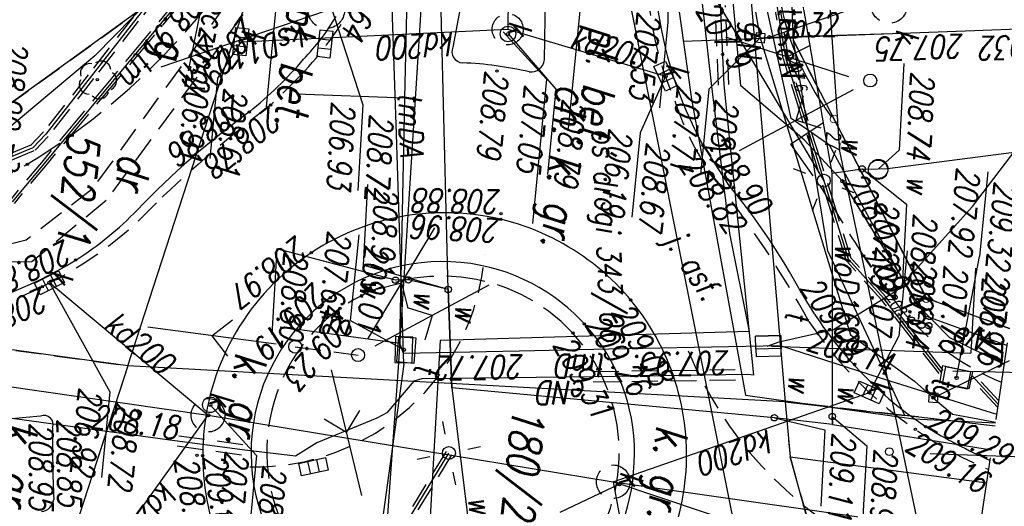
# Model space of a CAD drawing. Extents: x -110 to 11927435, y -6590197 to 5675023.
# Tile 27 of 71: x 11598528 to 11598566, y -1437251 to -1437233. Entities that reach past the tile are written whole.
import ezdxf
from ezdxf.enums import TextEntityAlignment as Align

# ---------------------------------------------------------------- set-up
doc = ezdxf.new("R2010")
doc.units = 0
doc.header["$PDMODE"] = 33
doc.header["$PDSIZE"] = 0.3
for name, pattern in [('1', [0]), ('2', [1.5, 1, -0.5]), ('BPB', [1.5, 1, -0.5]), ('KOC', [2, 1.5, -0.5]), ('KOJ', [0]), ('KON', [1.5, 1, -0.5]), ('KOU', [1.5, 1, -0.5]), ('UBE', [1.5, 1, -0.5]), ('UBT', [1.5, 1, -0.5]), ('UOK', [1.5, 1, -0.5]), ('UOT', [1.5, 1, -0.5]), ('UOW', [1.5, 1, -0.5]), ('UPE', [0]), ('UPG', [0]), ('UPK', [0]), ('UPT', [0]), ('UPW', [0])]:
    doc.linetypes.add(name, pattern=pattern)
doc.layers.get('0').update_dxf_attribs({"color": 250, "linetype": 'CONTINUOUS', "lineweight": 100})
doc.layers.add('_0', color=7, linetype='CONTINUOUS')
for name, color, linetype, lineweight, plot in [('PP$$O', 209, 'CONTINUOUS', 13, False), ('PPZAO', 51, 'CONTINUOUS', 13, False), ('PPZAP', 51, 'CONTINUOUS', 13, False)]:
    doc.layers.add(name, color=color, linetype=linetype, lineweight=lineweight, plot=plot)
doc.styles.add('K1_ACAD', font='romans.shx', dxfattribs={"width": 0.8, "oblique": 12})
doc.styles.add('OPIS_PIK', font='txt', dxfattribs={"width": 0.8, "height": 1.2})
doc.styles.get("Standard").update_dxf_attribs({"font": 'Simplex.SHX', "width": 0.75})
doc.linetypes.add('BGS', pattern='A,3.75,[45,msgB.shx,S=0.625,R=0,X=0,Y=0],3.75', length=7.5)

# ---------------------------------------------------------------- blocks, each defined once
blk = doc.blocks.new('other_WSU')
at = {"linetype": 'Continuous'}
blk.add_circle((0, 0), 0.045, dxfattribs=at)
blk = doc.blocks.new('other_PNN')
at = {"linetype": 'Continuous'}
for p, q in [((3.25, 0), (2.5429, 0.7071)), ((0.75, 0), (5.75, 0)), ((3.25, 0), (2.5429, -0.7071))]:
    blk.add_line(p, q, dxfattribs=at)
blk = doc.blocks.new('other_SLS')
at = {"linetype": 'Continuous'}
blk.add_circle((0, 0), 0.25, dxfattribs=at)
blk = doc.blocks.new('other_LAT')
at = {"linetype": 'Continuous'}
for p, q in [((0, 0.75), (0, 1.25)), ((-1.25, 0), (-0.75, 0)), ((0.75, 0), (1.25, 0)), ((0, -0.75), (0, -1.25))]:
    blk.add_line(p, q, dxfattribs=at)
blk = doc.blocks.new('other_UGE')
at = {"linetype": 'Continuous'}
blk.add_circle((0, 0), 0.0625, dxfattribs=at)
blk = doc.blocks.new('other_ZAS')
at = {"linetype": 'Continuous'}
for p, q in [((0.175, 0.175), (-0.175, 0.175)), ((-0.175, 0.175), (-0.175, -0.175)), ((0.175, -0.175), (0.175, 0.175)), ((-0.175, -0.175), (0.175, -0.175))]:
    blk.add_line(p, q, dxfattribs=at)
blk = doc.blocks.new('other_UGG')
at = {"linetype": 'Continuous'}
blk.add_circle((0, 0), 0.0625, dxfattribs=at)
blk = doc.blocks.new('other_UGW')
at = {"linetype": 'Continuous'}
blk.add_circle((0, 0), 0.0625, dxfattribs=at)
blk = doc.blocks.new('other_KRA')
at = {"linetype": 'Continuous'}
for p, q in [((-0.525, -0.25), (-0.525, 0.25)), ((-0.525, 0.25), (0.525, 0.25)), ((-0.175, -0.25), (-0.175, 0.25)), ((0.175, -0.25), (0.175, 0.25)), ((0.525, 0.25), (0.525, -0.25)), ((0.525, -0.25), (-0.525, -0.25))]:
    blk.add_line(p, q, dxfattribs=at)
blk = doc.blocks.new('other_WLZ')
at = {"linetype": 'Continuous'}
blk.add_circle((0, 0), 0.3, dxfattribs=at)
blk = doc.blocks.new('other_UGK')
at = {"linetype": 'Continuous'}
blk.add_circle((0, 0), 0.0625, dxfattribs=at)
blk = doc.blocks.new('other_WLD')
at = {"linetype": 'Continuous'}
for p, q in [((0.5, 0.333), (-0.5, 0.333)), ((-0.5, 0.333), (-0.5, -0.333)), ((0.5, -0.333), (0.5, 0.333)), ((-0.5, -0.333), (0.5, -0.333))]:
    blk.add_line(p, q, dxfattribs=at)
blk = doc.blocks.new('ARM')
at = {"linetype": 'Continuous'}
blk.add_circle((0, 0), 0.125, dxfattribs=at)
blk = doc.blocks.new('other_UKW')
at = {"linetype": 'Continuous'}
blk.add_circle((0, 0), 0.375, dxfattribs=at)
blk = doc.blocks.new('other_DLI')
at = {"linetype": 'Continuous'}
blk.add_circle((0, 0), 0.045, dxfattribs=at)
for centre, start, end in [((-0.357, 0.116), 102.1445, 221.86), ((0, 0.375), 30.1401, 149.8599), ((0.357, 0.116), 318.14, 77.8555), ((-0.22, -0.303), 174.1482, 293.8542), ((0.22, -0.303), 246.1458, 5.8518)]:
    blk.add_arc(centre, 0.375, start, end, dxfattribs=at)
blk = doc.blocks.new('PIK_ZA')
at = {"layer": 'PPZAP'}
blk.add_point((0, 0), dxfattribs=at)
at = {"layer": 'PP$$O', "oblique": 15, "width": 0.8, "flags": 1}
blk.add_attdef('KOD', (1, -1.3), '', height=0.5, dxfattribs=at)
at = {"layer": 'PPZAO', "color": 0, "style": 'OPIS_PIK', "width": 0.8}
blk.add_attdef('NR_PKT', (1, -0.5), '', height=1.2, dxfattribs=at)
blk = doc.blocks.new('mdcp Łuszczanowiece')
at = {"layer": '_0', "linetype": 'UPG'}
for p, q in [((6591202.11, 5674982.648), (6591201.702, 5674985.685)), ((6591217.01, 5674983.81), (6591217.106, 5674984.931)), ((6591217.289, 5674981.764), (6591217.13, 5674984.93)), ((6591224.094, 5674984.591), (6591220.84, 5674970.44)), ((6591216.96, 5674983.24), (6591217.01, 5674983.81)), ((6591216.4, 5674982.44), (6591216.96, 5674983.24)), ((6591202.53, 5674979.5), (6591202.11, 5674982.648)), ((6591215.84, 5674981.65), (6591216.4, 5674982.44)), ((6591217.013, 5674975.206), (6591217.289, 5674981.764)), ((6591214.29, 5674979.02), (6591215.84, 5674981.65)), ((6591220.84, 5674970.44), (6591216.44, 5674979.96)), ((6591203.14, 5674974.78), (6591202.53, 5674979.5)), ((6591203.616, 5674971.482), (6591202.534, 5674979.504)), ((6591203.2, 5674974.43), (6591214.29, 5674979.02)), ((6591205.816, 5674972.016), (6591217.013, 5674975.206)), ((6591220.84, 5674970.44), (6591236.6, 5674974.91)), ((6591203.2, 5674974.43), (6591203.14, 5674974.78)), ((6591203.2, 5674974.43), (6591200.05, 5674973.59)), ((6591199.286, 5674970.432), (6591205.816, 5674972.016)), ((6591203.82, 5674964.68), (6591205.03, 5674970.93)), ((6591190.18, 5674963.49), (6591203.82, 5674964.68)), ((6591219.8, 5674954.6), (6591215.3, 5674948)), ((6591219.8, 5674954.6), (6591228.77, 5674949.39)), ((6591206.614, 5674952.557), (6591202.471, 5674952.986))]:
    blk.add_line(p, q, dxfattribs=at)
at = {"layer": '_0', "linetype": 'UPT'}
for p, q in [((6591208.89, 5674983.235), (6591205.186, 5674985.511)), ((6591216.402, 5674984.965), (6591215.4, 5674983.84)), ((6591216.809, 5674984.946), (6591215.842, 5674980.34)), ((6591212.391, 5674980.649), (6591208.89, 5674983.235)), ((6591215.41, 5674982.67), (6591212.76, 5674980.15)), ((6591214.15, 5674978.34), (6591212.391, 5674980.649)), ((6591215.842, 5674980.34), (6591214.977, 5674976.371)), ((6591212.76, 5674980.15), (6591211.39, 5674978.66)), ((6591211.39, 5674978.66), (6591203.88, 5674975.49)), ((6591214.835, 5674976.306), (6591214.15, 5674978.34)), ((6591214.584, 5674976.336), (6591215.08, 5674976.398)), ((6591214.704, 5674975.37), (6591214.584, 5674976.336)), ((6591215.038, 5674975.86), (6591214.835, 5674976.306)), ((6591214.977, 5674976.371), (6591215.216, 5674974.371)), ((6591215.08, 5674976.398), (6591215.2, 5674975.432)), ((6591203.88, 5674975.49), (6591198.49, 5674974.06)), ((6591215.2, 5674975.432), (6591214.704, 5674975.37)), ((6591215.216, 5674974.371), (6591215.756, 5674969.77)), ((6591215.756, 5674969.77), (6591216.159, 5674966.35)), ((6591216.159, 5674966.35), (6591216.685, 5674961.886)), ((6591216.317, 5674961.714), (6591206.839, 5674960.978)), ((6591217.103, 5674961.94), (6591208.281, 5674960.794)), ((6591216.317, 5674961.714), (6591216.14, 5674957.05)), ((6591216.685, 5674961.886), (6591216.317, 5674961.714)), ((6591217.103, 5674961.94), (6591227.646, 5674961.523)), ((6591206.839, 5674960.978), (6591193.867, 5674960.016)), ((6591207.103, 5674956.799), (6591206.839, 5674960.978)), ((6591208.281, 5674960.794), (6591201.897, 5674959.958)), ((6591202.42, 5674952.99), (6591212.32, 5674946.26))]:
    blk.add_line(p, q, dxfattribs=at)
at = {"layer": '_0', "linetype": 'UPW'}
for p, q in [((6591207.754, 5674979.818), (6591206.455, 5674985.449)), ((6591217.807, 5674978.665), (6591218.191, 5674984.878)), ((6591207.263, 5674977.907), (6591225.414, 5674983.601)), ((6591207.852, 5674979.088), (6591207.754, 5674979.818)), ((6591207.863, 5674978.838), (6591207.852, 5674979.088)), ((6591208.141, 5674977.698), (6591207.863, 5674978.838)), ((6591214.31, 5674978.307), (6591217.501, 5674978.624)), ((6591214.31, 5674978.307), (6591217.501, 5674978.624)), ((6591217.501, 5674978.624), (6591217.807, 5674978.665)), ((6591217.501, 5674978.624), (6591217.807, 5674978.665)), ((6591217.807, 5674978.665), (6591217.501, 5674978.624)), ((6591217.501, 5674978.624), (6591217.807, 5674978.665)), ((6591217.807, 5674978.665), (6591217.769, 5674976.4)), ((6591208.141, 5674977.698), (6591210.561, 5674977.938)), ((6591210.561, 5674977.938), (6591214.31, 5674978.307)), ((6591189.992, 5674975.041), (6591207.263, 5674977.907)), ((6591200.696, 5674975.641), (6591208.141, 5674977.698)), ((6591217.769, 5674976.4), (6591217.828, 5674963.879)), ((6591217.769, 5674976.4), (6591217.828, 5674963.879)), ((6591217.828, 5674963.879), (6591223.257, 5674965.094)), ((6591217.828, 5674963.879), (6591214.056, 5674963.371)), ((6591214.056, 5674963.371), (6591217.828, 5674963.879)), ((6591214.056, 5674963.371), (6591202.216, 5674961.906)), ((6591214.056, 5674963.371), (6591213.841, 5674961.801)), ((6591217.25, 5674961.743), (6591229.191, 5674962.044)), ((6591203.385, 5674961.263), (6591217.25, 5674961.743)), ((6591213.841, 5674961.801), (6591213.902, 5674961.303)), ((6591202.3, 5674952.19), (6591206.39, 5674948.9)), ((6591206.39, 5674948.9), (6591211.37, 5674944.01))]:
    blk.add_line(p, q, dxfattribs=at)
at = {"layer": '_0', "linetype": 'Continuous'}
for p, q in [((6591216.4, 5674982.44), (6591214.678, 5674985.23)), ((6591207.499, 5674983.69), (6591210.788, 5674983.69)), ((6591215.55, 5674983.26), (6591210.788, 5674983.69)), ((6591211.256, 5674983.58), (6591214.543, 5674983.717)), ((6591215.019, 5674976.019), (6591214.543, 5674983.717)), ((6591207.863, 5674978.838), (6591209.056, 5674980.686)), ((6591209.056, 5674980.686), (6591212.213, 5674980.818)), ((6591210.846, 5674980.88), (6591214.168, 5674980.88)), ((6591216.44, 5674979.96), (6591214.168, 5674980.88)), ((6591203.645, 5674980.053), (6591206.997, 5674980.193)), ((6591207.801, 5674979.467), (6591206.997, 5674980.193)), ((6591217.501, 5674978.624), (6591218.501, 5674980.065)), ((6591218.501, 5674980.065), (6591221.788, 5674980.202)), ((6591217.769, 5674976.4), (6591218.04, 5674978.391)), ((6591218.04, 5674978.391), (6591221.001, 5674978.515)), ((6591203.14, 5674974.78), (6591201.85, 5674977.59)), ((6591203.2, 5674974.43), (6591205.366, 5674972.647)), ((6591205.366, 5674972.647), (6591208.688, 5674972.647)), ((6591200, 5674970.55), (6591202.945, 5674970.813)), ((6591202.945, 5674970.813), (6591206.267, 5674970.813)), ((6591205.03, 5674970.93), (6591207.302, 5674970.16)), ((6591220.91, 5674970.69), (6591222.222, 5674968.5)), ((6591207.302, 5674970.16), (6591210.591, 5674970.16)), ((6591200.538, 5674967.383), (6591207.414, 5674967.383)), ((6591204, 5674964.71), (6591205.942, 5674966.76)), ((6591205.942, 5674966.76), (6591209.264, 5674966.76)), ((6591203.93, 5674964.52), (6591205.588, 5674966.363)), ((6591205.588, 5674966.363), (6591211.198, 5674966.363)), ((6591214.056, 5674963.371), (6591213.447, 5674960.003)), ((6591216.545, 5674961.885), (6591215.618, 5674959.72)), ((6591213.902, 5674961.303), (6591213.136, 5674956.621)), ((6591210.323, 5674959.873), (6591213.447, 5674960.003)), ((6591212.296, 5674959.72), (6591215.618, 5674959.72)), ((6591203.44, 5674957.72), (6591207.27, 5674959.388)), ((6591207.27, 5674959.388), (6591210.589, 5674959.526)), ((6591213.136, 5674956.621), (6591216.455, 5674956.759)), ((6591219.39, 5674954.65), (6591221.162, 5674956.62)), ((6591221.162, 5674956.62), (6591224.516, 5674956.62)), ((6591200.838, 5674955.673), (6591207.714, 5674955.673)), ((6591205.3, 5674954.46), (6591206.792, 5674953.7)), ((6591206.792, 5674953.7), (6591209.918, 5674953.7)), ((6591215.3, 5674948), (6591219.272, 5674950.74)), ((6591219.272, 5674950.74), (6591222.594, 5674950.74))]:
    blk.add_line(p, q, dxfattribs=at)
at = {"layer": '_0'}
for p, q in [((6591212.6, 5674981.81), (6591213.451, 5674985.109)), ((6591217.26, 5674984.924), (6591217.19, 5674981.41)), ((6591219.21, 5674977.15), (6591219.482, 5674984.816)), ((6591232.07, 5674982.12), (6591219.21, 5674977.15)), ((6591203.18, 5674975.72), (6591212.6, 5674981.81)), ((6591217.19, 5674981.41), (6591211.14, 5674977.83)), ((6591217.11, 5674976.76), (6591217.19, 5674981.41)), ((6591211.14, 5674977.83), (6591203.18, 5674975.72)), ((6591217.11, 5674976.76), (6591219.21, 5674977.15)), ((6591187.57, 5674971.32), (6591217.11, 5674976.76)), ((6591217.11, 5674976.76), (6591218.2, 5674951.33)), ((6591203.18, 5674975.72), (6591187.62, 5674973.63)), ((6591218.2, 5674951.33), (6591193.65, 5674956.74)), ((6591218.2, 5674951.33), (6591216.91, 5674918.49)), ((6591218.2, 5674951.33), (6591230.93, 5674948.52)), ((6591204.44, 5674950.48), (6591213.61, 5674940.08))]:
    blk.add_line(p, q, dxfattribs=at)
at = {"layer": '_0', "linetype": 'KOU'}
for p, q in [((6591213.451, 5674985.109), (6591212.6, 5674981.81)), ((6591217.26, 5674984.924), (6591217.19, 5674981.41)), ((6591219.21, 5674977.15), (6591232.07, 5674982.12)), ((6591212.6, 5674981.81), (6591203.18, 5674975.72)), ((6591217.19, 5674981.41), (6591217.11, 5674976.76)), ((6591217.11, 5674976.76), (6591219.21, 5674977.15)), ((6591203.18, 5674975.72), (6591187.62, 5674973.63)), ((6591206.35, 5674956.9), (6591207.63, 5674955.84)), ((6591216.91, 5674918.49), (6591218.2, 5674951.33)), ((6591218.2, 5674951.33), (6591230.93, 5674948.52)), ((6591213.61, 5674940.08), (6591204.44, 5674950.48))]:
    blk.add_line(p, q, dxfattribs=at)
at = {"layer": '_0', "linetype": 'UPE'}
for p, q in [((6591214.113, 5674985.077), (6591213.285, 5674981.849)), ((6591214.854, 5674985.041), (6591214.04, 5674982.848)), ((6591214.04, 5674982.848), (6591212.81, 5674981.4)), ((6591213.285, 5674981.849), (6591208.41, 5674978.13)), ((6591212.81, 5674981.4), (6591207.072, 5674977.491)), ((6591208.41, 5674978.13), (6591206.956, 5674976.507)), ((6591201.84, 5674972.55), (6591208.46, 5674977.41)), ((6591207.072, 5674977.491), (6591206.185, 5674975.922)), ((6591206.956, 5674976.507), (6591205.12, 5674973.865)), ((6591206.185, 5674975.922), (6591198.428, 5674973.401)), ((6591205.147, 5674973.2), (6591216.213, 5674975.437)), ((6591216.213, 5674975.437), (6591216.21, 5674975.22)), ((6591210.849, 5674973.978), (6591214.545, 5674975.113)), ((6591214.545, 5674975.113), (6591216.052, 5674963.254)), ((6591216.21, 5674975.22), (6591216.87, 5674969.271)), ((6591205.12, 5674973.865), (6591198.667, 5674972.63)), ((6591205.146, 5674972.718), (6591210.849, 5674973.978)), ((6591199.08, 5674972.341), (6591205.147, 5674973.2)), ((6591199.392, 5674971.497), (6591205.146, 5674972.718)), ((6591216.87, 5674969.271), (6591217.601, 5674962.697)), ((6591234.48, 5674957.17), (6591220.35, 5674964.01)), ((6591216.052, 5674963.254), (6591227.939, 5674963.744)), ((6591217.601, 5674962.697), (6591217.722, 5674962.392)), ((6591217.722, 5674962.392), (6591219.032, 5674961.465)), ((6591219.032, 5674961.465), (6591219.276, 5674961.107)), ((6591219.276, 5674961.107), (6591220.448, 5674958.887)), ((6591220.448, 5674958.887), (6591221.045, 5674958.119)), ((6591221.045, 5674958.119), (6591221.008, 5674956.043)), ((6591221.008, 5674956.043), (6591220.897, 5674953.138)), ((6591220.897, 5674953.138), (6591220.327, 5674938.331)), ((6591202.45, 5674951.84), (6591209.59, 5674947.31)), ((6591209.59, 5674947.31), (6591210.17, 5674946.85)), ((6591210.17, 5674946.85), (6591211.4, 5674944.54))]:
    blk.add_line(p, q, dxfattribs=at)
at = {"layer": '_0', "linetype": 'UBT'}
for p, q in [((6591216.274, 5674984.972), (6591215.325, 5674983.906)), ((6591216.53, 5674984.959), (6591215.475, 5674983.774)), ((6591215.311, 5674982.722), (6591214.001, 5674981.472)), ((6591215.449, 5674982.578), (6591214.139, 5674981.328)), ((6591214.001, 5674981.472), (6591212.691, 5674980.222)), ((6591214.139, 5674981.328), (6591212.829, 5674980.078)), ((6591212.686, 5674980.218), (6591211.316, 5674978.728)), ((6591212.834, 5674980.082), (6591211.464, 5674978.592)), ((6591211.351, 5674978.752), (6591209.474, 5674977.96)), ((6591211.429, 5674978.568), (6591209.551, 5674977.775)), ((6591209.474, 5674977.96), (6591207.596, 5674977.167)), ((6591209.551, 5674977.775), (6591207.674, 5674976.983)), ((6591207.596, 5674977.167), (6591205.719, 5674976.375)), ((6591207.674, 5674976.983), (6591205.796, 5674976.19)), ((6591205.719, 5674976.375), (6591203.841, 5674975.582)), ((6591205.796, 5674976.19), (6591203.919, 5674975.398)), ((6591203.854, 5674975.587), (6591202.058, 5674975.11)), ((6591203.906, 5674975.393), (6591202.109, 5674974.917)), ((6591204.014, 5674951.786), (6591205.664, 5674950.664)), ((6591204.126, 5674951.951), (6591205.776, 5674950.829)), ((6591205.664, 5674950.664), (6591207.314, 5674949.542)), ((6591205.776, 5674950.829), (6591207.426, 5674949.708)), ((6591207.314, 5674949.542), (6591208.964, 5674948.421)), ((6591207.426, 5674949.708), (6591209.076, 5674948.586)), ((6591208.964, 5674948.421), (6591210.614, 5674947.299)), ((6591209.076, 5674948.586), (6591210.726, 5674947.464)), ((6591210.614, 5674947.299), (6591212.264, 5674946.177)), ((6591210.726, 5674947.464), (6591212.376, 5674946.343))]:
    blk.add_line(p, q, dxfattribs=at)
at = {"layer": '_0', "linetype": 'UPK'}
for p, q in [((6591220.84, 5674970.44), (6591221.465, 5674984.719)), ((6591201.661, 5674969.073), (6591223.966, 5674975.831)), ((6591219.804, 5674954.603), (6591220.836, 5674970.442)), ((6591205.3, 5674954.46), (6591203.82, 5674964.68)), ((6591206.567, 5674951.487), (6591203.774, 5674957.631)), ((6591217.688, 5674909.657), (6591219.804, 5674954.603))]:
    blk.add_line(p, q, dxfattribs=at)
at = {"layer": '_0', "linetype": 'UOT'}
for p, q in [((6591215.13, 5674982.69), (6591215.26, 5674983.85)), ((6591215.26, 5674983.85), (6591215.93, 5674983.77)), ((6591215.93, 5674983.77), (6591215.81, 5674982.64)), ((6591215.81, 5674982.64), (6591215.13, 5674982.69)), ((6591215.377, 5674976.434), (6591215.08, 5674976.398)), ((6591215.377, 5674976.434), (6591215.498, 5674975.468)), ((6591214.584, 5674976.336), (6591215.08, 5674976.398)), ((6591214.584, 5674976.336), (6591214.704, 5674975.37)), ((6591215.2, 5674975.432), (6591214.704, 5674975.37)), ((6591215.2, 5674975.432), (6591215.498, 5674975.468)), ((6591216.04, 5674962.3), (6591217.04, 5674962.32)), ((6591216.07, 5674961.65), (6591216.04, 5674962.3)), ((6591217.04, 5674962.32), (6591217.04, 5674961.66)), ((6591217.04, 5674961.66), (6591216.07, 5674961.65))]:
    blk.add_line(p, q, dxfattribs=at)
at = {"layer": '_0', "linetype": 'KOC'}
for q in [(6591205.98, 5674977.47), (6591208.82, 5674977.4)]:
    blk.add_line((6591207.18, 5674975.99), q, dxfattribs=at)
at = {"layer": '_0', "linetype": 'UBE'}
for p, q in [((6591216.671, 5674969.249), (6591216.011, 5674975.198)), ((6591217.068, 5674969.293), (6591216.409, 5674975.242)), ((6591205.119, 5674973.398), (6591202.085, 5674972.968)), ((6591205.175, 5674973.002), (6591202.142, 5674972.572)), ((6591220.296, 5674963.897), (6591222.651, 5674962.757)), ((6591220.404, 5674964.123), (6591222.759, 5674962.983)), ((6591220.808, 5674956.05), (6591220.697, 5674953.146)), ((6591221.208, 5674956.035), (6591221.097, 5674953.131)), ((6591204.25, 5674954.43), (6591211.92, 5674949.87)), ((6591203.89, 5674953.77), (6591211.54, 5674949.29)), ((6591202.517, 5674951.946), (6591204.897, 5674950.436)), ((6591204.763, 5674950.224), (6591207.143, 5674948.714)), ((6591204.897, 5674950.436), (6591207.277, 5674948.926)), ((6591211.92, 5674949.87), (6591214.56, 5674947.25)), ((6591211.54, 5674949.29), (6591213.75, 5674946.94)), ((6591207.143, 5674948.714), (6591209.523, 5674947.204)), ((6591207.277, 5674948.926), (6591209.657, 5674947.416)), ((6591209.512, 5674947.212), (6591210.092, 5674946.752)), ((6591209.668, 5674947.408), (6591210.248, 5674946.948)), ((6591214.56, 5674947.25), (6591214.72, 5674945.86)), ((6591210.06, 5674946.791), (6591211.29, 5674944.481)), ((6591210.28, 5674946.909), (6591211.51, 5674944.599)), ((6591213.75, 5674946.94), (6591214.21, 5674945.62))]:
    blk.add_line(p, q, dxfattribs=at)
at = {"layer": '_0', "linetype": 'KOJ'}
for p, q in [((6591207.55, 5674972.63), (6591208.96, 5674973.75)), ((6591204.86, 5674966.21), (6591202.46, 5674966.02)), ((6591202.45, 5674962.83), (6591204.71, 5674962.64)), ((6591220.46, 5674948.16), (6591221.32, 5674943.75))]:
    blk.add_line(p, q, dxfattribs=at)
at = {"layer": '_0', "linetype": '2'}
blk.add_line((6591216.837, 5674957.699), (6591216.923, 5674960.148), dxfattribs=at)
at = {"layer": '_0', "linetype": 'BPB', "ltscale": 3}
blk.add_lwpolyline([(6591165.185, 5674987.457), (6591158.691, 5674859.807), (6591109.553, 5674863.045), (6591110.755, 5674725.53), (6591237.72, 5674719.424), (6591252.958, 5674983.187)], close=True, dxfattribs=at)
at = {"layer": '_0', "flags": 128}
for points in [[(6591209.892, 5674986.996), (6591215.025, 5674986.93), (6591215.311, 5674983.097)], [(6591222.603, 5674986.247), (6591218.329, 5674986.511), (6591218.571, 5674982.524)]]:
    blk.add_lwpolyline(points, dxfattribs=at)
at = {"layer": '_0', "color": 7, "linetype": 'BGS', "lineweight": 20, "flags": 128}
blk.add_lwpolyline([(6591206.048, 5674977.571), (6591212.61, 5674981.793)], dxfattribs=at)
at = {"layer": '_0', "linetype": 'UOK'}
for centre, radius in [((6591201.458, 5674979.269), 0.7), ((6591220.84, 5674970.44), 0.65), ((6591203.82, 5674964.68), 0.6), ((6591203.774, 5674957.631), 0.7), ((6591219.8, 5674954.6), 0.65)]:
    blk.add_circle(centre, radius, dxfattribs=at)
at = {"layer": '_0', "linetype": 'UOW'}
blk.add_circle((6591207.801, 5674979.467), 0.37, dxfattribs=at)
at = {"layer": '_0', "linetype": 'KOC'}
for centre, radius, start, end in [((6591205.424, 5674988.138), 10.6, 316.6358, 342.8175), ((6591175.29, 5675023.581), 57.07, 305.9814, 311.5325), ((6591220.374, 5674963.731), 6.87, 49.5605, 137.9801), ((6591220.412, 5674963.759), 6.88, 138.3666, 220.6204), ((6591220.321, 5674963.818), 6.85, 221.4876, 314.236), ((6591189.607, 5674930.817), 26.5, 36.8247, 58.2045), ((6591160.777, 5674911.384), 61.25, 29.47332, 35.21104)]:
    blk.add_arc(centre, radius, start, end, dxfattribs=at)
at = {"layer": '_0', "linetype": 'KOU'}
for centre, radius, start, end in [((6591204.083, 5674989.418), 15.56, 309.2598, 342.895), ((6591237.355, 5674943.295), 41.35, 124.5066, 133.5791), ((6591201.785, 5674981.045), 10.52, 293.2627, 312.1878), ((6591199.638, 5674982.693), 12.95, 279.4742, 299.1181), ((6591197.852, 5674946.027), 13.8, 51.991, 66.4769), ((6591244.571, 5674990.082), 50.37, 222.8284, 229.4127), ((6591202.652, 5674939.93), 15.01, 31.3545, 52.4495), ((6591203.426, 5674939.993), 14.32, 10.8539, 32.7489)]:
    blk.add_arc(centre, radius, start, end, dxfattribs=at)
at = {"layer": '_0', "linetype": 'KOJ'}
for centre, radius, start, end in [((6591196.432, 5674992.349), 23.4, 334.431, 341.3298), ((6591203.915, 5674989.619), 15.49, 305.3167, 331.5919), ((6591198.591, 5674985.551), 10.95, 280.9473, 312.4415), ((6591227.657, 5674955.098), 26.41, 124.0498, 135.0695), ((6591220.432, 5674963.847), 9.36, 80.1682, 172.1244), ((6591198.731, 5674985.631), 15.71, 282.6067, 304.1492), ((6591220.373, 5674963.79), 7.4, 89.8677, 174.261), ((6591220.516, 5674964.001), 7.19, 6.4597, 91.0013), ((6591204.84, 5674965.67), 0.54, 359.9607, 87.8775), ((6591220.473, 5674963.776), 9.27, 275.6161, 12.8681), ((6591219.309, 5674963.832), 14.05, 172.4845, 183.1103), ((6591220.422, 5674963.851), 9.35, 172.1365, 275.8803), ((6591220.358, 5674963.74), 7.38, 269.6273, 8.3377), ((6591220.359, 5674963.75), 7.39, 173.94, 269.6224), ((6591204.851, 5674963.046), 0.43, 250.9074, 3.1534), ((6591200.13, 5674949.813), 9.07, 51.7943, 64.9545), ((6591196.177, 5674943.396), 16.58, 44.6602, 54.775), ((6591232.406, 5674976.839), 32.74, 221.7222, 231.8004), ((6591204.097, 5674940.951), 12.97, 37.9113, 51.563), ((6591201.362, 5674939.127), 16.25, 14.8433, 37.0591), ((6591220.782, 5674948.321), 0.36, 75.8569, 206.55), ((6591216.148, 5675002.915), 54.45, 274.9755, 277.8878), ((6591223.62, 5674948.46), 0.52, 11.0875, 89.9676)]:
    blk.add_arc(centre, radius, start, end, dxfattribs=at)
at = {"layer": '_0', "linetype": 'KON'}
for centre, radius, start, end in [((6591208.351, 5674986.231), 15.198, 298.152, 338.1245), ((6591212.766, 5674955.76), 8.882, 4.1339, 91.2548)]:
    blk.add_arc(centre, radius, start, end, dxfattribs=at)
at = {"layer": '_0', "linetype": '1'}
blk.add_point((6591218.645, 5674980.95), dxfattribs=at)
blk.add_point((6591218.645, 5674980.95), dxfattribs=at)
at = {"layer": '_0'}
for name, p, rotation in [('other_WLD', (6591215.55, 5674983.26), 264.1600013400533), ('other_ZAS', (6591216.4, 5674982.44), 269.9999974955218), ('other_KRA', (6591216.44, 5674979.96), 72.04998897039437), ('other_UKW', (6591207.837, 5674979.457), 2.392195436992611), ('other_LAT', (6591208.46, 5674977.41), 344.2699992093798), ('ARM', (6591207.863, 5674978.838), 2.392168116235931), ('ARM', (6591217.501, 5674978.624), 2.393971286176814), ('other_PNN', (6591204.43, 5674978.82), 303.7858731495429), ('other_PNN', (6591204.524, 5674978.718), 257.7183816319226), ('ARM', (6591217.769, 5674976.4), 2.393943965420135), ('other_ZAS', (6591203.2, 5674974.43), 269.9999974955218), ('other_KRA', (6591205.03, 5674970.93), 31.01000504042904), ('other_LAT', (6591220.35, 5674964.01), 17.1799921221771), ('other_PNN', (6591216.923, 5674960.148), 123.7307792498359), ('ARM', (6591214.056, 5674963.371), 2.392933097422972), ('other_PNN', (6591216.923, 5674960.148), 154.5086908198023), ('other_WLD', (6591216.545, 5674961.885), 4.133128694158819), ('ARM', (6591213.841, 5674961.801), 2.392878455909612), ('ARM', (6591213.902, 5674961.303), 2.392878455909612), ('other_PNN', (6591216.88, 5674958.923), 19.18011739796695), ('other_SLS', (6591216.923, 5674960.148), 2.393534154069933), ('other_KRA', (6591221.39, 5674958.85), 287.7028437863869), ('other_KRA', (6591205.069, 5674957.705), 359.1937051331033), ('other_SLS', (6591216.837, 5674957.699), 2.393561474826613), ('other_PNN', (6591216.837, 5674957.699), 268.0221181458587), ('other_KRA', (6591205.3, 5674954.46), 359.4799999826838), ('other_UGG', (6591206.494, 5674952.569), 2.391949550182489), ('other_KRA', (6591215.3, 5674948), 302.19522112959)]:
    blk.add_blockref(name, p, dxfattribs=dict(at, rotation=rotation))
at = {"layer": '_0', "color": 253}
for name, p, rotation in [('other_WLD', (6591215.55, 5674983.26), 264.1600013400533), ('other_ZAS', (6591216.4, 5674982.44), 269.9999974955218), ('other_KRA', (6591216.44, 5674979.96), 72.04998897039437), ('other_UKW', (6591207.837, 5674979.457), 2.392195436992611), ('other_LAT', (6591208.46, 5674977.41), 344.2699992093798), ('ARM', (6591207.863, 5674978.838), 2.392168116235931), ('ARM', (6591217.501, 5674978.624), 2.393971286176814), ('other_PNN', (6591204.43, 5674978.82), 303.7858731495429), ('other_PNN', (6591204.524, 5674978.718), 257.7183816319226), ('ARM', (6591217.769, 5674976.4), 2.393943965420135), ('other_ZAS', (6591203.2, 5674974.43), 269.9999974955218), ('other_KRA', (6591205.03, 5674970.93), 31.01000504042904), ('other_LAT', (6591220.35, 5674964.01), 17.1799921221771), ('other_PNN', (6591216.923, 5674960.148), 123.7307792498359), ('ARM', (6591214.056, 5674963.371), 2.392933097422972), ('other_PNN', (6591216.923, 5674960.148), 154.5086908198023), ('other_WLD', (6591216.545, 5674961.885), 4.133128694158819), ('ARM', (6591213.841, 5674961.801), 2.392878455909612), ('ARM', (6591213.902, 5674961.303), 2.392878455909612), ('other_PNN', (6591216.88, 5674958.923), 19.18011739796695), ('other_SLS', (6591216.923, 5674960.148), 2.393534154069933), ('other_KRA', (6591221.39, 5674958.85), 287.7028437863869), ('other_KRA', (6591205.069, 5674957.705), 359.1937051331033), ('other_SLS', (6591216.837, 5674957.699), 2.393561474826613), ('other_PNN', (6591216.837, 5674957.699), 268.0221181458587), ('other_KRA', (6591205.3, 5674954.46), 359.4799999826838), ('other_UGG', (6591206.494, 5674952.569), 2.391949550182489), ('other_KRA', (6591215.3, 5674948), 302.19522112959)]:
    blk.add_blockref(name, p, dxfattribs=dict(at, rotation=rotation))
at = {"layer": '_0'}
for name, p in [('other_UGE', (6591215.55, 5674983.26)), ('other_UGG', (6591216.4, 5674982.44)), ('other_WSU', (6591217.54, 5674982.25)), ('other_WSU', (6591217.69, 5674981.87)), ('other_UGK', (6591216.44, 5674979.96)), ('other_SLS', (6591204.43, 5674978.82)), ('other_WSU', (6591211.21, 5674979.23)), ('other_WSU', (6591215.25, 5674979.06)), ('other_UGE', (6591208.41, 5674978.13)), ('other_SLS', (6591208.46, 5674977.41)), ('other_UGW', (6591203.14, 5674974.78)), ('other_WSU', (6591207.55, 5674972.63)), ('other_WSU', (6591207.78, 5674972.4)), ('other_UGK', (6591205.03, 5674970.93)), ('other_UGK', (6591220.91, 5674970.69)), ('other_WSU', (6591213.78, 5674970.43)), ('other_WSU', (6591214.87, 5674968.74)), ('other_WSU', (6591215.27, 5674968.33)), ('other_WLZ', (6591204, 5674964.71)), ('other_WSU', (6591210.94, 5674965.12)), ('other_WSU', (6591211.16, 5674965.13)), ('other_UGK', (6591204, 5674964.71)), ('other_WSU', (6591205.47, 5674964.43)), ('other_SLS', (6591220.35, 5674964.01)), ('other_UGE', (6591216.545, 5674961.885)), ('other_WSU', (6591215.19, 5674959.28)), ('other_WSU', (6591214.81, 5674958.87)), ('other_WSU', (6591213.16, 5674957.96)), ('other_WSU', (6591207.63, 5674955.84)), ('other_WSU', (6591207.97, 5674955.05)), ('other_WLZ', (6591219.39, 5674954.65)), ('other_UGK', (6591219.39, 5674954.65)), ('other_UGK', (6591205.3, 5674954.46)), ('other_UGK', (6591219.804, 5674954.603)), ('other_WSU', (6591221.38, 5674954.55)), ('other_WSU', (6591221.38, 5674954.33)), ('other_DLI', (6591207.3, 5674949.08)), ('other_WSU', (6591222.19, 5674948.99)), ('other_WSU', (6591214.33, 5674948.92)), ('other_WSU', (6591222.35, 5674948.82)), ('other_UGK', (6591215.3, 5674948)), ('other_WSU', (6591215.47, 5674947.74)), ('other_WSU', (6591210.82, 5674946.7))]:
    blk.add_blockref(name, p, dxfattribs=at)
at = {"layer": '_0', "color": 253}
for name, p in [('other_UGE', (6591215.55, 5674983.26)), ('other_UGG', (6591216.4, 5674982.44)), ('other_WSU', (6591217.54, 5674982.25)), ('other_WSU', (6591217.69, 5674981.87)), ('other_UGK', (6591216.44, 5674979.96)), ('other_SLS', (6591204.43, 5674978.82)), ('other_WSU', (6591211.21, 5674979.23)), ('other_WSU', (6591215.25, 5674979.06)), ('other_UGE', (6591208.41, 5674978.13)), ('other_SLS', (6591208.46, 5674977.41)), ('other_UGW', (6591203.14, 5674974.78)), ('other_WSU', (6591207.55, 5674972.63)), ('other_WSU', (6591207.78, 5674972.4)), ('other_UGK', (6591205.03, 5674970.93)), ('other_UGK', (6591220.91, 5674970.69)), ('other_WSU', (6591213.78, 5674970.43)), ('other_WSU', (6591214.87, 5674968.74)), ('other_WSU', (6591215.27, 5674968.33)), ('other_WLZ', (6591204, 5674964.71)), ('other_WSU', (6591210.94, 5674965.12)), ('other_WSU', (6591211.16, 5674965.13)), ('other_UGK', (6591204, 5674964.71)), ('other_WSU', (6591205.47, 5674964.43)), ('other_SLS', (6591220.35, 5674964.01)), ('other_UGE', (6591216.545, 5674961.885)), ('other_WSU', (6591215.19, 5674959.28)), ('other_WSU', (6591214.81, 5674958.87)), ('other_WSU', (6591213.16, 5674957.96)), ('other_WSU', (6591207.63, 5674955.84)), ('other_WSU', (6591207.97, 5674955.05)), ('other_WLZ', (6591219.39, 5674954.65)), ('other_UGK', (6591219.39, 5674954.65)), ('other_UGK', (6591205.3, 5674954.46)), ('other_UGK', (6591219.804, 5674954.603)), ('other_WSU', (6591221.38, 5674954.55)), ('other_WSU', (6591221.38, 5674954.33)), ('other_DLI', (6591207.3, 5674949.08)), ('other_WSU', (6591222.19, 5674948.99)), ('other_WSU', (6591214.33, 5674948.92)), ('other_WSU', (6591222.35, 5674948.82)), ('other_UGK', (6591215.3, 5674948)), ('other_WSU', (6591215.47, 5674947.74)), ('other_WSU', (6591210.82, 5674946.7))]:
    blk.add_blockref(name, p, dxfattribs=at)
at = {"layer": '_0', "xscale": 0.5, "yscale": 0.5, "zscale": 0.5}
for p, values in [((6591212.61, 5674981.793, 209.005), {'NR_PKT': '28'}), ((6591206.048, 5674977.571, 208.776), {'NR_PKT': '27'})]:
    blk.add_blockref('PIK_ZA', p, dxfattribs=at).add_auto_attribs(values)
at = {"layer": '_0', "style": 'K1_ACAD', "oblique": 12, "width": 0.8}
for s, height, rotation, p in [('glD32', 0.9, 277.3111, (6591201.987, 5674985.573)), ('209.29', 0.9, 68.16, (6591217.54, 5674982.25)), ('eN', 0.9, 69.6341, (6591214.04, 5674982.848)), ('207.75', 0.9, 277.681, (6591202.298, 5674982.255)), ('209.15', 0.9, 40.33, (6591211.21, 5674979.23)), ('208.90', 0.9, 2.3943, (6591218.569, 5674980.368)), ('w', 0.9, 2.3923, (6591207.94, 5674980.605)), ('208.2', 0.45, 43.55, (6591212.76, 5674980.15)), ('208.0', 0.9, 36.9773, (6591208.41, 5674978.13)), ('208.14', 0.9, 77.7148, (6591215.022, 5674977.314)), ('209.11', 0.9, 2.3941, (6591218.107, 5674978.694)), ('woD160', 0.9, 5.6476, (6591210.819, 5674978.079)), ('w', 0.9, 2.3937, (6591216.232, 5674978.736)), ('w', 0.9, 2.3919, (6591206.664, 5674977.949)), ('gn32', 0.9, 96.44, (6591203.12, 5674974.99)), ('w', 0.9, 2.3936, (6591216.024, 5674976.804)), ('kd200', 0.9, 294.41, (6591218.21, 5674976.23)), ('207.6', 0.45, 22.9, (6591203.88, 5674975.49)), ('tm', 0.9, 14.85, (6591201.96, 5674974.98)), ('208.90', 0.9, 40.63, (6591207.55, 5674972.63)), ('eN', 0.9, 10.8345, (6591202.885, 5674973.437)), ('207.93', 0.9, 276.7165, (6591215.373, 5674974.426)), ('209.26', 0.9, 37.83, (6591214.87, 5674968.74)), ('oś drogi 343/06', 0.9, 8.0041, (6591207.326, 5674968.297)), ('kd200', 0.9, 78.62, (6591204.3, 5674967.07)), ('tmD', 0.9, 276.7179, (6591215.932, 5674969.698)), ('eND', 0.9, 276.3391, (6591217.05, 5674969.02)), ('207.72', 0.9, 276.716, (6591216.293, 5674966.54)), ('woD110', 0.9, 12.6071, (6591221.992, 5674964.906)), ('208.96', 0.9, 272.75, (6591211.16, 5674965.13)), ('w', 0.9, 2.393, (6591214.57, 5674963.719)), ('w', 0.9, 2.3929, (6591214.202, 5674962.068)), ('kd200', 0.9, 278.89, (6591204.14, 5674962.62)), ('tmDA', 0.9, 7.4674, (6591206.659, 5674960.706)), ('w', 0.9, 2.3929, (6591213.966, 5674959.96)), ('208.64', 0.9, 341.25, (6591201.37, 5674959.36)), ('209.23', 0.9, 324.94, (6591215.19, 5674959.28)), ('tm', 0.9, 87.8247, (6591216.191, 5674958.398)), ('208.80', 0.9, 2.3929, (6591213.204, 5674956.924)), ('ksD110', 0.9, 294.446, (6591204.329, 5674956.748)), ('208.78', 0.9, 314.45, (6591207.63, 5674955.84)), ('209.03', 0.9, 14.35, (6591221.38, 5674954.55)), ('207.9', 0.9, 329.3, (6591204.25, 5674954.43)), ('nieczynny', 0.9, 355.0021, (6591202.892, 5674953.032)), ('2tm', 0.9, 329.6459, (6591205.073, 5674953.077)), ('kd200', 0.9, 329.83, (6591222.47, 5674953.05)), ('kd200', 0.9, 55.67, (6591216.8, 5674950.2)), ('208.18', 0.9, 87.7928, (6591220.715, 5674950.088)), ('g', 1.25, 2.3919, (6591205.461, 5674951.192)), ('tm', 0.9, 325.77, (6591205.99, 5674950.57)), ('208.73', 0.9, 300.03, (6591215.47, 5674947.74))]:
    blk.add_text(s, height=height, rotation=rotation, dxfattribs=at).set_placement(p)
for s, height, p in [('209.32', 0.9, (6591207.82, 5674984.89)), ('207.97', 0.9, (6591211.308, 5674984.93)), ('207.92', 0.9, (6591207.418, 5674983.39)), ('t', 0.9, (6591215.55, 5674983.26)), ('209.04', 0.9, (6591211.168, 5674982.08)), ('207.07', 0.9, (6591210.766, 5674980.58)), ('208.72', 0.9, (6591205.688, 5674973.847)), ('207.71', 0.9, (6591205.286, 5674972.347)), ('208.67', 0.9, (6591207.623, 5674971.36)), ('206.19', 0.9, (6591207.221, 5674969.86)), ('ch. pł. bet.', 1.25, (6591200.65, 5674969.05)), ('208.79', 0.9, (6591206.263, 5674967.96)), ('180/2', 1.25, (6591218.258, 5674967.542)), ('207.05', 0.9, (6591205.861, 5674966.46)), ('t', 0.9, (6591217.006, 5674963.276)), ('209.01', 0.9, (6591212.617, 5674960.92)), ('207.64', 0.9, (6591212.215, 5674959.42)), ('208.98', 0.9, (6591221.483, 5674957.82)), ('207.48', 0.9, (6591221.081, 5674956.32)), ('208.61', 0.9, (6591207.113, 5674954.9)), ('206.91', 0.9, (6591206.711, 5674953.4)), ('208.72', 0.9, (6591219.593, 5674951.94)), ('dr', 1.25, (6591210.029, 5674951.435)), ('206.92', 0.9, (6591219.191, 5674950.44)), ('552/1', 1.25, (6591209.352, 5674949.401)), ('208.90', 0.9, (6591206.098, 5674946.28))]:
    blk.add_text(s, height=height, dxfattribs=at).set_placement(p, align=Align.TOP_LEFT)
for s, rotation, p in [('208.76', 2.3936, (6591211.527, 5674984.792)), ('209.16', 65, (6591217.69, 5674981.87)), ('207.76', 2.3936, (6591211.188, 5674983.277)), ('208.81', 2.3923, (6591209.327, 5674981.899)), ('207.19', 2.3923, (6591208.988, 5674980.383)), ('t', 2.3931, (6591213.548, 5674977.348)), ('208.82', 40.59, (6591207.78, 5674972.4)), ('207.9', 36.27, (6591201.84, 5674972.55)), ('209.08', 34.89, (6591213.78, 5674970.43)), ('209.31', 34.09, (6591215.27, 5674968.33)), ('208.88', 274.57, (6591210.94, 5674965.12)), ('208.72', 2.3918, (6591207.541, 5674960.6)), ('206.93', 2.3918, (6591207.202, 5674959.085)), ('209.19', 321.3, (6591214.81, 5674958.87)), ('208.97', 314.5, (6591213.16, 5674957.96)), ('208.86', 313.59, (6591207.97, 5674955.05)), ('208.95', 14.96, (6591221.38, 5674954.33)), ('208.91', 324.57, (6591203.57, 5674953.34)), ('208.86', 301.18, (6591214.33, 5674948.92)), ('208.95', 304.47, (6591210.82, 5674946.7))]:
    blk.add_text(s, height=0.9, rotation=rotation, dxfattribs=at).set_placement(p, align=Align.TOP_LEFT)
for s, p in [('g', (6591216.4, 5674982.44)), ('k', (6591202.841, 5674979.637)), ('k', (6591216.44, 5674979.96)), ('g', (6591203.16, 5674973.83)), ('k', (6591205.03, 5674970.93)), ('k', (6591220.91, 5674970.69)), ('k', (6591204, 5674964.71)), ('k', (6591219.39, 5674954.65)), ('k', (6591205.3, 5674954.46)), ('k', (6591215.3, 5674948))]:
    blk.add_text(s, height=0.9, dxfattribs=at).set_placement(p, align=Align.RIGHT)
for s, rotation, p in [('208.74', 2.3922, (6591207.306, 5674980.507)), ('209.09', 40.51, (6591215.25, 5674979.06)), ('208.91', 2.3929, (6591213.756, 5674960.317))]:
    blk.add_text(s, height=0.9, rotation=rotation, dxfattribs=at).set_placement(p, align=Align.RIGHT)
for s, rotation, p in [('eN', 18.004, (6591204.114, 5674975.249)), ('208.85', 6, (6591222.19, 5674948.99))]:
    blk.add_text(s, height=0.9, rotation=rotation, dxfattribs=at).set_placement(p, align=Align.CENTER)
blk.add_text('j. asf.', height=0.9, rotation=38.09, dxfattribs=at).set_placement((6591212.27, 5674972.61), align=Align.MIDDLE)
for s, height, p in [('k. gr.', 1.25, (6591218.46, 5674971.89)), ('207.53', 0.9, (6591202.623, 5674969.613)), ('ch. k. gr.', 1.25, (6591205.7, 5674966.78)), ('ch. pł. bet.', 1.25, (6591200.95, 5674956.09)), ('k. gr.', 1.25, (6591217.23, 5674955.42)), ('k. gr.', 1.25, (6591220.79, 5674946.87))]:
    blk.add_text(s, height=height, dxfattribs=at).set_placement(p)
blk.add_text('208.79', height=0.9, dxfattribs=at).set_placement((6591205.47, 5674964.43), align=Align.MIDDLE_LEFT)
blk.add_text('208.95', height=0.9, rotation=5.66, dxfattribs=at).set_placement((6591222.35, 5674948.82), align=Align.TOP_CENTER)

msp = doc.modelspace()

# ---------------------------------------------------------------- block references
at = {"layer": '_0', "linetype": 'ByBlock', "lineweight": 9, "rotation": 264.4213637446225}
msp.add_blockref('mdcp Łuszczanowiece', (6591203.335, 5674426.677), dxfattribs=at)

doc.saveas('drawing.dxf')
